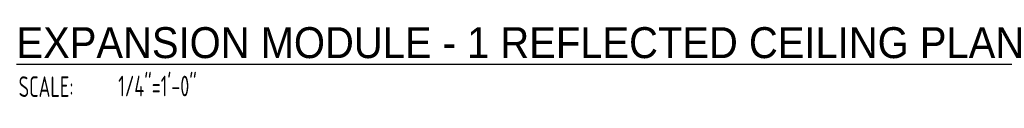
# Model space of a CAD drawing. Header units: inches. Extents: x -3803 to 30266, y -3756 to 4522.
# Tile 13 of 47: x 27617 to 27877, y 2067 to 2087. Entities that reach past the tile are written whole.
import ezdxf

# ---------------------------------------------------------------- set-up
doc = ezdxf.new("R2010")
doc.units = ezdxf.units.IN
doc.header["$LTSCALE"] = 0.011
doc.header["$MEASUREMENT"] = 0
doc.layers.add('DIM', color=4, linetype='CONTINUOUS', lineweight=13)
doc.layers.add('G-SYMB', color=1, linetype='CONTINUOUS')
doc.styles.add('LAR', font='arial.ttf', dxfattribs={"height": 0.25})
doc.styles.add('MED', font='archstyl.shx', dxfattribs={"width": 0.8, "height": 0.125})

# ---------------------------------------------------------------- blocks, each defined once
blk = doc.blocks.new('AINC-TITLE')
at = {"layer": 'G-SYMB', "color": 4, "linetype": 'Continuous', "style": 'MED', "width": 0.75}
blk.add_text('SCALE:', height=0.125, dxfattribs=at).set_placement((-0.8802076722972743, -0.3073332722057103))
at = {"layer": 'G-SYMB', "color": 1, "linetype": 'Continuous', "style": 'LAR'}
blk.add_attdef('%%UDRAWING-TITLE', (-0.895149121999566, -0.07174532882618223), '', height=0.1875, dxfattribs=at)
at = {"layer": 'G-SYMB', "color": 4, "linetype": 'Continuous', "style": 'MED', "width": 0.75}
blk.add_attdef('SCALE', (-0.2765239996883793, -0.30362657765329), '', height=0.125, dxfattribs=at)
blk = doc.blocks.new('rcp')
at = {"layer": 'DIM', "xscale": 43.66204933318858, "yscale": 43.66204933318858, "zscale": 43.66204933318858}
blk.add_blockref('AINC-TITLE', (27654.90789811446, 2081.554920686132), dxfattribs=at).add_auto_attribs({'%%UDRAWING-TITLE': '%%UEXPANSION MODULE - 1 REFLECTED CEILING PLAN', 'SCALE': '1/4"=1\'-0"'})

msp = doc.modelspace()

# ---------------------------------------------------------------- block references
at = {"layer": 'DIM'}
msp.add_blockref('rcp', (0, 0), dxfattribs=at)

doc.saveas('drawing.dxf')
